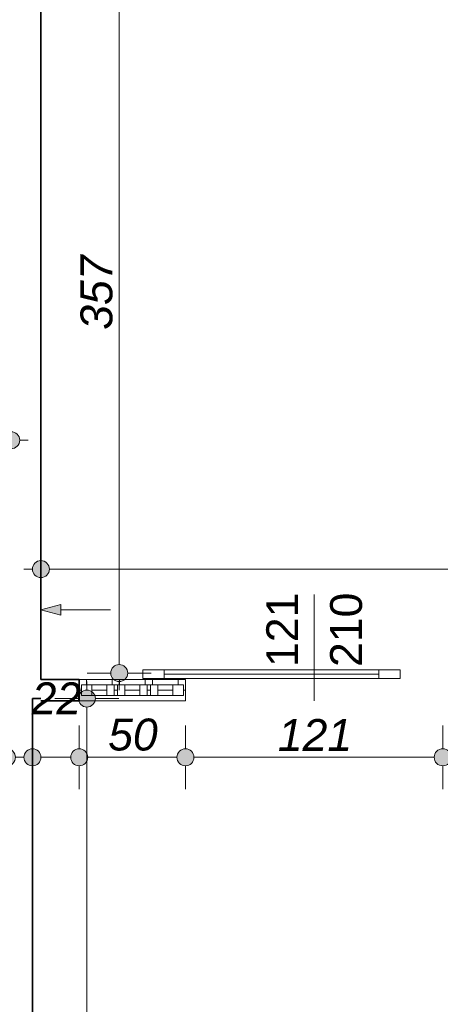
# Model space of a CAD drawing. Header units: millimetres. Extents: x -13944 to 84772, y -78836 to -35317.
# Tile 11 of 85: x 6538 to 8517, y -60861 to -56231. Entities that reach past the tile are written whole.
import ezdxf

# ---------------------------------------------------------------- set-up
doc = ezdxf.new("R2010")
doc.units = ezdxf.units.MM
doc.header["$MEASUREMENT"] = 0
for name, color, linetype, lineweight in [('_podkład_Nr_pióra__1', 7, 'Continuous', 0), ('Drzwi ArchiCAD_Nr_pióra__1', 7, 'Continuous', 0), ('Instalacje - Went_Klim_Nr_pióra__42', 150, 'Continuous', 13), ('Konstrukcja - Ściany zew_Nr_pióra__6', 7, 'Continuous', 35), ('Okna ArchiCADa_Nr_pióra__1', 7, 'Continuous', 0), ('Wymiarowanie - Ogólne_Nr_pióra__82', 114, 'Continuous', 13), ('Znaczniki drzwi ArchiCADa_Nr_pióra__1', 7, 'Continuous', 0), ('Znaczniki drzwi ArchiCADa_Nr_pióra__7', 7, 'Continuous', 70)]:
    doc.layers.add(name, color=color, linetype=linetype, lineweight=lineweight)
doc.layers.add('Wymiarowanie - Ogólne', color=7, linetype='Continuous')
doc.styles.add('GENERATED_STYLE_1', font='txt')
doc.styles.add('GENERATED_STYLE_3', font='txt')
doc.dimstyles.new('GENERATED_STYLE__1', dxfattribs={"dimtxt": 150, "dimasz": 152, "dimexe": 0.18, "dimexo": 0, "dimgap": 0.09, "dimtad": 1, "dimlfac": 0.1, "dimzin": 0, "dimdsep": 46, "dimtxsty": 'GENERATED_STYLE_3', "dimblk": 'ARROWHEAD_11', "dimblk1": 'ARROWHEAD_11', "dimblk2": 'ARROWHEAD_11', "dimcen": 0.09, "dimclrd": 114, "dimclre": 114, "dimclrt": 114, "dimazin": 0, "dimtfac": 1, "dimtdec": 4, "dimtmove": 0, "dimatfit": 3, "dimfxl": 1, "dimtolj": 1, "dimtzin": 0, "dimarcsym": 0})
doc.dimstyles.new('GENERATED_STYLE__2', dxfattribs={"dimtxt": 150, "dimasz": 152, "dimexe": 0.18, "dimexo": 0, "dimgap": 0.09, "dimtad": 1, "dimtih": 1, "dimtoh": 1, "dimlfac": 0.1, "dimzin": 0, "dimdsep": 46, "dimtxsty": 'GENERATED_STYLE_3', "dimblk": 'ARROWHEAD_11', "dimblk1": 'ARROWHEAD_11', "dimblk2": 'ARROWHEAD_11', "dimcen": 0.09, "dimclrd": 114, "dimclre": 114, "dimclrt": 114, "dimazin": 0, "dimtfac": 1, "dimtdec": 4, "dimtmove": 0, "dimatfit": 3, "dimfxl": 1, "dimtolj": 1, "dimtzin": 0, "dimarcsym": 0})

# ---------------------------------------------------------------- blocks, each defined once
blk = doc.blocks.new('*D213')
at = {"layer": 'Wymiarowanie - Ogólne_Nr_pióra__82', "linetype": 'Continuous'}
for points in [[(6518, -59699.3), (6515, -59684), (6506.3, -59671), (6493.3, -59662.3), (6478, -59659.3), (6462.7, -59662.3), (6449.7, -59671), (6441.1, -59684), (6438, -59699.3), (6441.1, -59714.6), (6449.7, -59727.6), (6462.7, -59736.2), (6478, -59739.3), (6493.3, -59736.2), (6506.3, -59727.6), (6515, -59714.6)], [(6638, -59699.3), (6635, -59684), (6626.3, -59671), (6613.3, -59662.3), (6598, -59659.3), (6582.7, -59662.3), (6569.7, -59671), (6561.1, -59684), (6558, -59699.3), (6561.1, -59714.6), (6569.7, -59727.6), (6582.7, -59736.2), (6598, -59739.3), (6613.3, -59736.2), (6626.3, -59727.6), (6635, -59714.6)]]:
    blk.add_hatch(color=256, dxfattribs=at).paths.add_polyline_path(points)
for p, q in [((6478, -59659.3), (6478, -59549.3)), ((6598, -59659.3), (6598, -59549.3)), ((6518, -59699.3), (6558, -59699.3)), ((6478, -59849.3), (6478, -59739.3)), ((6598, -59849.3), (6598, -59739.3))]:
    blk.add_line(p, q, dxfattribs=at)
for centre in [(6478, -59699.3), (6598, -59699.3)]:
    blk.add_circle(centre, 40, dxfattribs=at)
at = {"layer": 'Wymiarowanie - Ogólne_Nr_pióra__82', "insert": (6594.2, -59496.8), "char_height": 150, "attachment_point": 7, "style": 'GENERATED_STYLE_3'}
blk.add_mtext('\\A1;{\\fArial|b0|i1|c238|p38;22}', dxfattribs=at)
blk = doc.blocks.new('ARROWHEAD_11')
at = {"color": 0, "linetype": 'Continuous', "lineweight": 0}
blk.add_line((0, 0), (-1, 0), dxfattribs=at)
at = {"color": 0, "linetype": 'Continuous', "lineweight": 0, "const_width": 0.25, "flags": 128}
blk.add_lwpolyline([(-0.125, 0, 1), (0.125, 0, 1)], format="xyb", close=True, dxfattribs=at)
blk = doc.blocks.new('*D214')
at = {"layer": 'Wymiarowanie - Ogólne_Nr_pióra__82', "linetype": 'Continuous'}
for points in [[(6638, -59699.3), (6635, -59684), (6626.3, -59671), (6613.3, -59662.3), (6598, -59659.3), (6582.7, -59662.3), (6569.7, -59671), (6561.1, -59684), (6558, -59699.3), (6561.1, -59714.6), (6569.7, -59727.6), (6582.7, -59736.2), (6598, -59739.3), (6613.3, -59736.2), (6626.3, -59727.6), (6635, -59714.6)], [(6858, -59699.3), (6855, -59684), (6846.3, -59671), (6833.3, -59662.3), (6818, -59659.3), (6802.7, -59662.3), (6789.7, -59671), (6781.1, -59684), (6778, -59699.3), (6781.1, -59714.6), (6789.7, -59727.6), (6802.7, -59736.2), (6818, -59739.3), (6833.3, -59736.2), (6846.3, -59727.6), (6855, -59714.6)]]:
    blk.add_hatch(color=256, dxfattribs=at).paths.add_polyline_path(points)
for p, q in [((6598, -59659.3), (6598, -59549.3)), ((6818, -59659.3), (6818, -59549.3)), ((6638, -59699.3), (6778, -59699.3)), ((6598, -59849.3), (6598, -59739.3)), ((6818, -59849.3), (6818, -59739.3))]:
    blk.add_line(p, q, dxfattribs=at)
for centre in [(6598, -59699.3), (6818, -59699.3)]:
    blk.add_circle(centre, 40, dxfattribs=at)
blk = doc.blocks.new('*D215')
at = {"layer": 'Wymiarowanie - Ogólne_Nr_pióra__82', "linetype": 'Continuous'}
for points in [[(6858, -59699.3), (6855, -59684), (6846.3, -59671), (6833.3, -59662.3), (6818, -59659.3), (6802.7, -59662.3), (6789.7, -59671), (6781.1, -59684), (6778, -59699.3), (6781.1, -59714.6), (6789.7, -59727.6), (6802.7, -59736.2), (6818, -59739.3), (6833.3, -59736.2), (6846.3, -59727.6), (6855, -59714.6)], [(7358, -59699.3), (7355, -59684), (7346.3, -59671), (7333.3, -59662.3), (7318, -59659.3), (7302.7, -59662.3), (7289.7, -59671), (7281.1, -59684), (7278, -59699.3), (7281.1, -59714.6), (7289.7, -59727.6), (7302.7, -59736.2), (7318, -59739.3), (7333.3, -59736.2), (7346.3, -59727.6), (7355, -59714.6)]]:
    blk.add_hatch(color=256, dxfattribs=at).paths.add_polyline_path(points)
for p, q in [((6818, -59659.3), (6818, -59549.3)), ((7318, -59659.3), (7318, -59549.3)), ((6858, -59699.3), (7278, -59699.3)), ((6818, -59849.3), (6818, -59739.3)), ((7318, -59849.3), (7318, -59739.3))]:
    blk.add_line(p, q, dxfattribs=at)
for centre in [(6818, -59699.3), (7318, -59699.3)]:
    blk.add_circle(centre, 40, dxfattribs=at)
at = {"layer": 'Wymiarowanie - Ogólne_Nr_pióra__82', "insert": (6954.2, -59669.3), "char_height": 150, "attachment_point": 7, "style": 'GENERATED_STYLE_3'}
blk.add_mtext('\\A1;{\\fArial|b0|i1|c238|p38;50}', dxfattribs=at)
blk = doc.blocks.new('*D216')
at = {"layer": 'Wymiarowanie - Ogólne_Nr_pióra__82', "linetype": 'Continuous'}
for points in [[(7358, -59699.3), (7355, -59684), (7346.3, -59671), (7333.3, -59662.3), (7318, -59659.3), (7302.7, -59662.3), (7289.7, -59671), (7281.1, -59684), (7278, -59699.3), (7281.1, -59714.6), (7289.7, -59727.6), (7302.7, -59736.2), (7318, -59739.3), (7333.3, -59736.2), (7346.3, -59727.6), (7355, -59714.6)], [(8568, -59699.3), (8565, -59684), (8556.3, -59671), (8543.3, -59662.3), (8528, -59659.3), (8512.7, -59662.3), (8499.7, -59671), (8491.1, -59684), (8488, -59699.3), (8491.1, -59714.6), (8499.7, -59727.6), (8512.7, -59736.2), (8528, -59739.3), (8543.3, -59736.2), (8556.3, -59727.6), (8565, -59714.6)]]:
    blk.add_hatch(color=256, dxfattribs=at).paths.add_polyline_path(points)
for p, q in [((7318, -59659.3), (7318, -59549.3)), ((8528, -59659.3), (8528, -59549.3)), ((7358, -59699.3), (8488, -59699.3)), ((7318, -59849.3), (7318, -59739.3)), ((8528, -59849.3), (8528, -59739.3))]:
    blk.add_line(p, q, dxfattribs=at)
for centre in [(7318, -59699.3), (8528, -59699.3)]:
    blk.add_circle(centre, 40, dxfattribs=at)
at = {"layer": 'Wymiarowanie - Ogólne_Nr_pióra__82', "insert": (7752.3, -59669.3), "char_height": 150, "attachment_point": 7, "style": 'GENERATED_STYLE_3'}
blk.add_mtext('\\A1;{\\fArial|b0|i1|c238|p38;121}', dxfattribs=at)
blk = doc.blocks.new('*D217')
at = {"layer": 'Wymiarowanie - Ogólne_Nr_pióra__82', "linetype": 'Continuous'}
for points in [[(8568, -59699.3), (8565, -59684), (8556.3, -59671), (8543.3, -59662.3), (8528, -59659.3), (8512.7, -59662.3), (8499.7, -59671), (8491.1, -59684), (8488, -59699.3), (8491.1, -59714.6), (8499.7, -59727.6), (8512.7, -59736.2), (8528, -59739.3), (8543.3, -59736.2), (8556.3, -59727.6), (8565, -59714.6)], [(9068, -59699.3), (9065, -59684), (9056.3, -59671), (9043.3, -59662.3), (9028, -59659.3), (9012.7, -59662.3), (8999.7, -59671), (8991.1, -59684), (8988, -59699.3), (8991.1, -59714.6), (8999.7, -59727.6), (9012.7, -59736.2), (9028, -59739.3), (9043.3, -59736.2), (9056.3, -59727.6), (9065, -59714.6)]]:
    blk.add_hatch(color=256, dxfattribs=at).paths.add_polyline_path(points)
for p, q in [((8528, -59659.3), (8528, -59549.3)), ((9028, -59659.3), (9028, -59549.3)), ((8568, -59699.3), (8988, -59699.3)), ((8528, -59849.3), (8528, -59739.3)), ((9028, -59849.3), (9028, -59739.3))]:
    blk.add_line(p, q, dxfattribs=at)
for centre in [(8528, -59699.3), (9028, -59699.3)]:
    blk.add_circle(centre, 40, dxfattribs=at)
at = {"layer": 'Wymiarowanie - Ogólne_Nr_pióra__82', "char_height": 150, "attachment_point": 7, "style": 'GENERATED_STYLE_3'}
for s, insert in [('\\A1;{\\fArial|b0|i1|c238|p38;18}', (8905.4, -59496.8)), ('\\A1;{\\fArial|b0|i1|c238|p38;50}', (8664.2, -59669.3))]:
    blk.add_mtext(s, dxfattribs=dict(at, insert=insert))
blk = doc.blocks.new('*D257')
at = {"layer": 'Wymiarowanie - Ogólne_Nr_pióra__82', "linetype": 'Continuous'}
for points in [[(6208, -58208.3), (6205, -58193), (6196.3, -58180), (6183.3, -58171.4), (6168, -58168.3), (6152.7, -58171.4), (6139.7, -58180), (6131.1, -58193), (6128, -58208.3), (6131.1, -58223.6), (6139.7, -58236.6), (6152.7, -58245.3), (6168, -58248.3), (6183.3, -58245.3), (6196.3, -58236.6), (6205, -58223.6)], [(6538, -58208.3), (6535, -58193), (6526.3, -58180), (6513.3, -58171.4), (6498, -58168.3), (6482.7, -58171.4), (6469.7, -58180), (6461.1, -58193), (6458, -58208.3), (6461.1, -58223.6), (6469.7, -58236.6), (6482.7, -58245.3), (6498, -58248.3), (6513.3, -58245.3), (6526.3, -58236.6), (6535, -58223.6)]]:
    blk.add_hatch(color=256, dxfattribs=at).paths.add_polyline_path(points)
for p, q in [((6168, -58168.3), (6168, -58058.3)), ((6498, -58168.3), (6498, -58058.3)), ((6168, -58358.3), (6168, -58248.3)), ((6208, -58208.3), (6458, -58208.3)), ((6498, -58358.3), (6498, -58248.3)), ((6538, -58208.3), (6578, -58208.3))]:
    blk.add_line(p, q, dxfattribs=at)
for centre in [(6168, -58208.3), (6498, -58208.3)]:
    blk.add_circle(centre, 40, dxfattribs=at)
at = {"layer": 'Wymiarowanie - Ogólne_Nr_pióra__82', "insert": (6219.2, -58178.3), "char_height": 150, "attachment_point": 7, "style": 'GENERATED_STYLE_3'}
blk.add_mtext('\\A1;{\\fArial|b0|i1|c238|p38;33}', dxfattribs=at)
blk = doc.blocks.new('*D258')
at = {"layer": 'Wymiarowanie - Ogólne_Nr_pióra__82', "linetype": 'Continuous'}
for points in [[(6894.1, -59423), (6891, -59407.6), (6882.4, -59394.7), (6869.4, -59386), (6854.1, -59383), (6838.8, -59386), (6825.8, -59394.7), (6817.1, -59407.6), (6814.1, -59423), (6817.1, -59438.3), (6825.8, -59451.2), (6838.8, -59459.9), (6854.1, -59463), (6869.4, -59459.9), (6882.4, -59451.2), (6891, -59438.3)], [(6894.1, -63493), (6891, -63477.6), (6882.4, -63464.7), (6869.4, -63456), (6854.1, -63453), (6838.8, -63456), (6825.8, -63464.7), (6817.1, -63477.6), (6814.1, -63493), (6817.1, -63508.3), (6825.8, -63521.2), (6838.8, -63529.9), (6854.1, -63533), (6869.4, -63529.9), (6882.4, -63521.2), (6891, -63508.3)]]:
    blk.add_hatch(color=256, dxfattribs=at).paths.add_polyline_path(points)
for p, q in [((6854.1, -59383), (6854.1, -59343)), ((6814.1, -59423), (6704.1, -59423)), ((7004.1, -59423), (6894.1, -59423)), ((6854.1, -63453), (6854.1, -59463)), ((6814.1, -63493), (6704.1, -63493)), ((7004.1, -63493), (6894.1, -63493)), ((6854.1, -63573), (6854.1, -63533))]:
    blk.add_line(p, q, dxfattribs=at)
for centre in [(6854.1, -59423), (6854.1, -63493)]:
    blk.add_circle(centre, 40, dxfattribs=at)
at = {"layer": 'Wymiarowanie - Ogólne_Nr_pióra__82', "insert": (6824.1, -61628.7), "char_height": 150, "attachment_point": 7, "rotation": 90, "style": 'GENERATED_STYLE_3'}
blk.add_mtext('\\A1;{\\fArial|b0|i1|c238|p38;407}', dxfattribs=at)
blk = doc.blocks.new('*D259')
at = {"layer": 'Wymiarowanie - Ogólne_Nr_pióra__82', "linetype": 'Continuous'}
for points in [[(6678, -58814.3), (6675, -58799), (6666.3, -58786.1), (6653.3, -58777.4), (6638, -58774.3), (6622.7, -58777.4), (6609.7, -58786.1), (6601.1, -58799), (6598, -58814.3), (6601.1, -58829.7), (6609.7, -58842.6), (6622.7, -58851.3), (6638, -58854.3), (6653.3, -58851.3), (6666.3, -58842.6), (6675, -58829.7)], [(13458, -58814.3), (13455, -58799), (13446.3, -58786.1), (13433.3, -58777.4), (13418, -58774.3), (13402.7, -58777.4), (13389.7, -58786.1), (13381.1, -58799), (13378, -58814.3), (13381.1, -58829.7), (13389.7, -58842.6), (13402.7, -58851.3), (13418, -58854.3), (13433.3, -58851.3), (13446.3, -58842.6), (13455, -58829.7)]]:
    blk.add_hatch(color=256, dxfattribs=at).paths.add_polyline_path(points)
for p, q in [((6638, -58774.3), (6638, -58664.3)), ((13418, -58774.3), (13418, -58664.3)), ((6558, -58814.3), (6598, -58814.3)), ((6678, -58814.3), (13378, -58814.3)), ((13458, -58814.3), (13498, -58814.3)), ((6638, -58964.3), (6638, -58854.3)), ((13418, -58964.3), (13418, -58854.3))]:
    blk.add_line(p, q, dxfattribs=at)
for centre in [(6638, -58814.3), (13418, -58814.3)]:
    blk.add_circle(centre, 40, dxfattribs=at)
at = {"layer": 'Wymiarowanie - Ogólne_Nr_pióra__82', "insert": (9857.3, -58784.3), "char_height": 150, "attachment_point": 7, "style": 'GENERATED_STYLE_3'}
blk.add_mtext('\\A1;{\\fArial|b0|i1|c238|p38;678}', dxfattribs=at)
blk = doc.blocks.new('*D267')
at = {"layer": 'Wymiarowanie - Ogólne_Nr_pióra__82', "linetype": 'Continuous'}
for points in [[(7046.2, -55733), (7043.1, -55717.6), (7034.5, -55704.7), (7021.5, -55696), (7006.2, -55693), (6990.9, -55696), (6977.9, -55704.7), (6969.2, -55717.6), (6966.2, -55733), (6969.2, -55748.3), (6977.9, -55761.2), (6990.9, -55769.9), (7006.2, -55773), (7021.5, -55769.9), (7034.5, -55761.2), (7043.1, -55748.3)], [(7046.2, -59303), (7043.1, -59287.6), (7034.5, -59274.7), (7021.5, -59266), (7006.2, -59263), (6990.9, -59266), (6977.9, -59274.7), (6969.2, -59287.6), (6966.2, -59303), (6969.2, -59318.3), (6977.9, -59331.2), (6990.9, -59339.9), (7006.2, -59343), (7021.5, -59339.9), (7034.5, -59331.2), (7043.1, -59318.3)]]:
    blk.add_hatch(color=256, dxfattribs=at).paths.add_polyline_path(points)
for p, q in [((6966.2, -55733), (6856.2, -55733)), ((7156.2, -55733), (7046.2, -55733)), ((7006.2, -59263), (7006.2, -55773)), ((6966.2, -59303), (6856.2, -59303)), ((7156.2, -59303), (7046.2, -59303)), ((7006.2, -59383), (7006.2, -59343))]:
    blk.add_line(p, q, dxfattribs=at)
for centre in [(7006.2, -55733), (7006.2, -59303)]:
    blk.add_circle(centre, 40, dxfattribs=at)
at = {"layer": 'Wymiarowanie - Ogólne_Nr_pióra__82', "insert": (6976.2, -57688.7), "char_height": 150, "attachment_point": 7, "rotation": 90, "style": 'GENERATED_STYLE_3'}
blk.add_mtext('\\A1;{\\fArial|b0|i1|c238|p38;357}', dxfattribs=at)

msp = doc.modelspace()

# ---------------------------------------------------------------- hatches: boundary and pattern name
at = {"layer": 'Instalacje - Went_Klim_Nr_pióra__42', "linetype": 'Continuous'}
msp.add_hatch(color=256, dxfattribs=at).paths.add_polyline_path([(6638.016, -59005.909), (6731.317, -59030.909), (6731.317, -58980.909)])

# ---------------------------------------------------------------- linework, layer by layer
at = {"layer": '_podkład_Nr_pióra__1', "linetype": 'Continuous'}
msp.add_line((7318.016, -59332.955), (7318.016, -59432.955), dxfattribs=at)
at = {"layer": 'Drzwi ArchiCAD_Nr_pióra__1', "linetype": 'Continuous'}
for p, q in [((7218.016, -59287.955), (7118.016, -59287.955)), ((7118.016, -59287.955), (7118.016, -59327.955)), ((8228.016, -59287.955), (7218.016, -59287.955)), ((7218.016, -59287.955), (7218.016, -59307.955)), ((7218.016, -59327.955), (7218.016, -59287.955)), ((7218.016, -59307.955), (8228.016, -59307.955)), ((8228.016, -59307.955), (7218.016, -59307.955)), ((7218.016, -59307.955), (7218.016, -59327.955)), ((8228.016, -59307.955), (7218.016, -59307.955)), ((8228.016, -59307.955), (8228.016, -59287.955)), ((8328.016, -59287.955), (8228.016, -59287.955)), ((8228.016, -59287.955), (8228.016, -59327.955)), ((8228.016, -59327.955), (8228.016, -59307.955)), ((8328.016, -59327.955), (8328.016, -59287.955)), ((7118.016, -59327.955), (7218.016, -59327.955)), ((7218.016, -59327.955), (8228.016, -59327.955)), ((8228.016, -59327.955), (8328.016, -59327.955))]:
    msp.add_line(p, q, dxfattribs=at)
at = {"layer": 'Instalacje - Went_Klim_Nr_pióra__42', "linetype": 'Continuous'}
for p, q in [((6638.016, -59005.909), (6731.317, -58980.909)), ((6731.317, -58980.909), (6731.317, -59030.909)), ((6638.016, -59005.909), (6731.317, -59030.909)), ((6965.708, -59005.909), (6731.317, -59005.909))]:
    msp.add_line(p, q, dxfattribs=at)
at = {"layer": 'Konstrukcja - Ściany zew_Nr_pióra__6', "linetype": 'Continuous'}
for p, q in [((6818.016, -59332.955), (6818.016, -59382.955)), ((6818.016, -59382.955), (6818.016, -59432.955))]:
    msp.add_line(p, q, dxfattribs=at)
at = {"layer": 'Konstrukcja - Ściany zew_Nr_pióra__6', "linetype": 'Continuous', "flags": 128}
for points in [[(6638.016, -57662.955), (6638.016, -55732.955)], [(6638.016, -58252.955), (6638.016, -57662.955)], [(6638.016, -59332.955), (6638.016, -58252.955)], [(6818.016, -59332.955), (6638.016, -59332.955)], [(6598.016, -59422.955), (6638.016, -59422.955)], [(6598.016, -61992.955), (6598.016, -59422.955)], [(6638.016, -59432.955), (6818.016, -59432.955)]]:
    msp.add_lwpolyline(points, dxfattribs=at)
at = {"layer": 'Okna ArchiCADa_Nr_pióra__1', "linetype": 'Continuous'}
for p, q in [((6818.016, -59332.955), (7318.016, -59332.955)), ((6853.016, -59332.955), (6818.016, -59332.955)), ((6818.016, -59332.955), (6818.016, -59382.955)), ((6828.016, -59382.955), (6828.016, -59357.955)), ((6828.016, -59357.955), (6853.016, -59357.955)), ((6878.016, -59357.955), (6828.016, -59357.955)), ((6828.016, -59357.955), (6828.016, -59407.955)), ((6853.016, -59357.955), (6853.016, -59332.955)), ((6973.016, -59332.955), (6853.016, -59332.955)), ((6878.016, -59407.955), (6878.016, -59357.955)), ((6948.016, -59357.955), (6878.016, -59357.955)), ((6998.016, -59357.955), (6948.016, -59357.955)), ((6948.016, -59357.955), (6948.016, -59407.955)), ((6990.516, -59332.955), (6973.016, -59332.955)), ((6973.016, -59332.955), (6973.016, -59357.955)), ((6973.016, -59357.955), (6998.016, -59357.955)), ((6983.016, -59382.955), (6983.016, -59357.955)), ((6983.016, -59357.955), (7008.016, -59357.955)), ((7033.016, -59357.955), (6983.016, -59357.955)), ((6983.016, -59357.955), (6983.016, -59407.955)), ((7008.016, -59332.955), (6990.516, -59332.955)), ((6998.016, -59357.955), (6998.016, -59382.955)), ((6998.016, -59407.955), (6998.016, -59357.955)), ((7008.016, -59357.955), (7008.016, -59332.955)), ((7128.016, -59332.955), (7008.016, -59332.955)), ((7033.016, -59407.955), (7033.016, -59357.955)), ((7103.016, -59357.955), (7033.016, -59357.955)), ((7153.016, -59357.955), (7103.016, -59357.955)), ((7103.016, -59357.955), (7103.016, -59407.955)), ((7145.516, -59332.955), (7128.016, -59332.955)), ((7128.016, -59332.955), (7128.016, -59357.955)), ((7128.016, -59357.955), (7153.016, -59357.955)), ((7138.016, -59382.955), (7138.016, -59357.955)), ((7138.016, -59357.955), (7163.016, -59357.955)), ((7188.016, -59357.955), (7138.016, -59357.955)), ((7138.016, -59357.955), (7138.016, -59407.955)), ((7163.016, -59332.955), (7145.516, -59332.955)), ((7153.016, -59357.955), (7153.016, -59382.955)), ((7153.016, -59407.955), (7153.016, -59357.955)), ((7163.016, -59357.955), (7163.016, -59332.955)), ((7283.016, -59332.955), (7163.016, -59332.955)), ((7188.016, -59407.955), (7188.016, -59357.955)), ((7258.016, -59357.955), (7188.016, -59357.955)), ((7308.016, -59357.955), (7258.016, -59357.955)), ((7258.016, -59357.955), (7258.016, -59407.955)), ((7318.016, -59332.955), (7283.016, -59332.955)), ((7283.016, -59332.955), (7283.016, -59357.955)), ((7283.016, -59357.955), (7308.016, -59357.955)), ((7308.016, -59357.955), (7308.016, -59382.955)), ((7308.016, -59407.955), (7308.016, -59357.955)), ((7318.016, -59332.955), (7318.016, -59382.955)), ((6818.016, -59382.955), (6828.016, -59382.955)), ((6878.016, -59382.955), (6948.016, -59382.955)), ((6990.516, -59382.955), (6983.016, -59382.955)), ((6998.016, -59382.955), (6990.516, -59382.955)), ((7033.016, -59382.955), (7103.016, -59382.955)), ((7145.516, -59382.955), (7138.016, -59382.955)), ((7153.016, -59382.955), (7145.516, -59382.955)), ((7188.016, -59382.955), (7258.016, -59382.955)), ((7308.016, -59382.955), (7318.016, -59382.955)), ((6818.016, -59432.955), (7318.016, -59432.955)), ((6828.016, -59407.955), (6878.016, -59407.955)), ((6878.016, -59407.955), (6948.016, -59407.955)), ((6878.016, -59407.955), (6948.016, -59407.955)), ((6948.016, -59407.955), (6998.016, -59407.955)), ((6983.016, -59407.955), (7033.016, -59407.955)), ((7033.016, -59407.955), (7103.016, -59407.955)), ((7033.016, -59407.955), (7103.016, -59407.955)), ((7103.016, -59407.955), (7153.016, -59407.955)), ((7138.016, -59407.955), (7188.016, -59407.955)), ((7188.016, -59407.955), (7258.016, -59407.955)), ((7188.016, -59407.955), (7258.016, -59407.955)), ((7258.016, -59407.955), (7308.016, -59407.955))]:
    msp.add_line(p, q, dxfattribs=at)
at = {"layer": 'Znaczniki drzwi ArchiCADa_Nr_pióra__1', "linetype": 'Continuous'}
msp.add_line((7923.016, -58932.955), (7923.016, -59432.955), dxfattribs=at)

# ---------------------------------------------------------------- texts
at = {"layer": 'Znaczniki drzwi ArchiCADa_Nr_pióra__7', "char_height": 150, "attachment_point": 7, "rotation": 90, "style": 'GENERATED_STYLE_1'}
for s, insert in [('\\A1;{\\fArial|b0|i0|c238|p38;121}', (7848.015, -59274.441)), ('\\A1;{\\fArial|b0|i0|c238|p38;210}', (8150.484, -59274.441))]:
    msp.add_mtext(s, dxfattribs=dict(at, insert=insert))

# ---------------------------------------------------------------- dimensions: what is measured, and where the dimension line sits
at = {"layer": 'Wymiarowanie - Ogólne', "color": 114, "linetype": 'Continuous', "lineweight": 13}
for base, p1, p2, picture, middle in [((7006.178, -55732.955), (6638.016, -59302.955), (6638.016, -55732.955), '*D267', (6901.178, -57517.955)), ((6854.068, -59422.955), (6598.016, -63492.955), (6618.016, -59422.955), '*D258', (6749.068, -61457.955))]:
    dim = msp.add_linear_dim(base=base, p1=p1, p2=p2, angle=90, dimstyle='GENERATED_STYLE__1', dxfattribs=at)
    dim.commit()
    dim.dimension.update_dxf_attribs({"geometry": picture, "text_midpoint": middle, "dimtype": 160, "text_rotation": 90})
for base, p1, p2, picture, middle in [((6498.016, -58208.309), (6168.016, -58301.015), (6498.016, -58306.015), '*D257', (6333.016, -58103.309)), ((13418.016, -58814.343), (6638.016, -59302.955), (13418.016, -59302.955), '*D259', (10028.016, -58709.343)), ((6598.016, -59699.29), (6478.016, -59520.997), (6598.016, -59520.997), '*D213', (6324.187, -59594.29)), ((9028.016, -59699.29), (8528.016, -59530.997), (9028.016, -59530.997), '*D217', (8778.016, -59594.29)), ((6818.016, -59699.29), (6598.016, -59520.997), (6818.016, -59530.997), '*D214', (6708.016, -59421.79)), ((7318.016, -59699.29), (6818.016, -59530.997), (7318.016, -59530.997), '*D215', (7068.016, -59594.29)), ((8528.016, -59699.29), (7318.016, -59530.997), (8528.016, -59530.997), '*D216', (7923.016, -59594.29))]:
    dim = msp.add_linear_dim(base=base, p1=p1, p2=p2, dimstyle='GENERATED_STYLE__2', dxfattribs=at)
    dim.commit()
    dim.dimension.update_dxf_attribs({"geometry": picture, "text_midpoint": middle, "dimtype": 160})

doc.saveas('drawing.dxf')
